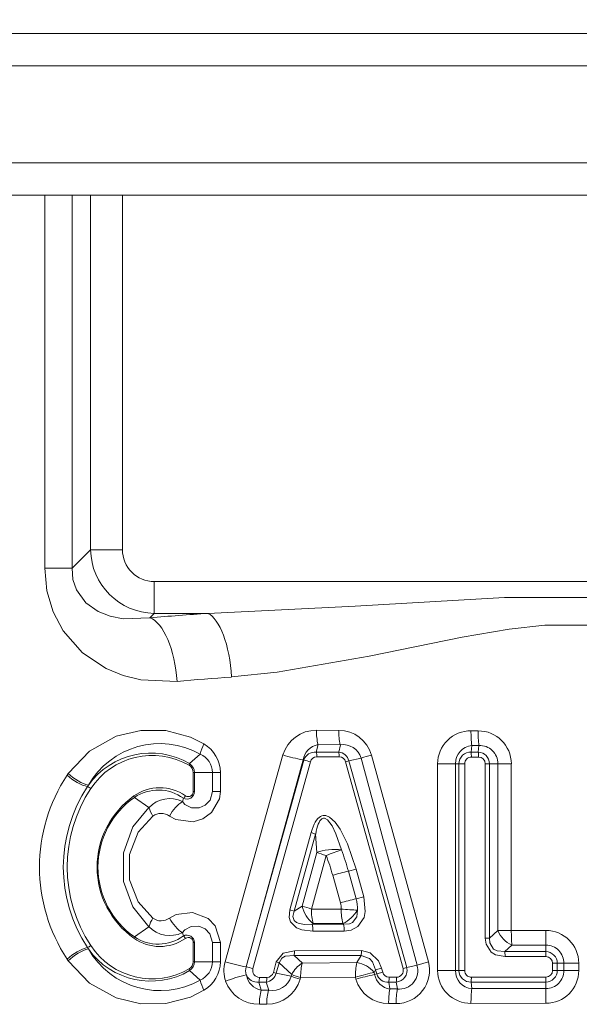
# Model space of a CAD drawing. Header units: centimetres. Extents: x -122 to 72759, y 3298 to 43172.
# Tile 223 of 243: x 31924.656 to 31925.502, y 17184.223 to 17185.712. Entities that reach past the tile are written whole.
import ezdxf

# ---------------------------------------------------------------- set-up
doc = ezdxf.new("R2010")
doc.units = ezdxf.units.CM
doc.header["$MEASUREMENT"] = 0
doc.linetypes.add('DASHSPACE', pattern=[30, 12, -18])
doc.layers.get('0').update_dxf_attribs({"lineweight": 5})

# ---------------------------------------------------------------- blocks, each defined once
blk = doc.blocks.new('G$C87052DC9')
at = {"color": 7, "linetype": 'DASHSPACE', "lineweight": 13, "ltscale": 0.255964}
blk.add_line((-40.038, -42.6177), (-29.7995, -42.6177), dxfattribs=at)
at = {"color": 7, "lineweight": 13}
for p, q in [((-30.3136, -42.6715), (-38.6875, -42.6715)), ((-30.1886, -42.7965), (-38.8125, -42.7965)), ((-30.1886, -43.1715), (-38.8125, -43.1715)), ((-30.3136, -43.2965), (-38.6875, -43.2965)), ((-36.5708, -44.7403), (-36.5708, -43.2965)), ((-36.465, -44.7403), (-36.465, -43.2965)), ((-36.3932, -43.2965), (-36.3932, -44.6685)), ((-36.2701, -43.2965), (-36.2701, -44.6685)), ((-36.3932, -44.6685), (-36.465, -44.7403)), ((-36.2701, -44.6685), (-36.3932, -44.6685)), ((-36.465, -44.7403), (-36.5708, -44.7403)), ((-32.853, -44.7916), (-36.147, -44.7916)), ((-36.147, -44.7916), (-36.147, -44.9147)), ((-36.147, -44.9147), (-36.164, -44.9317)), ((-35.939, -44.9147), (-36.147, -44.9147)), ((-35.4328, -45.3675), (-35.5192, -45.367)), ((-34.8932, -45.3691), (-34.9211, -45.3691)), ((-35.52, -45.4515), (-35.5127, -45.4227)), ((-35.4267, -45.4235), (-35.5127, -45.4227)), ((-35.4331, -45.4515), (-35.4267, -45.4235)), ((-34.9207, -45.4515), (-34.9182, -45.4263)), ((-34.8905, -45.4263), (-34.9182, -45.4263)), ((-34.8928, -45.4515), (-34.8905, -45.4264)), ((-36.0098, -45.4961), (-35.969, -45.4595)), ((-35.836, -46.1313), (-35.6486, -45.4626)), ((-35.7549, -46.1512), (-35.5711, -45.4818)), ((-35.568, -45.4829), (-35.7549, -46.1512)), ((-35.568, -45.4829), (-35.5711, -45.4818)), ((-35.52, -45.4515), (-35.4331, -45.4515)), ((-35.5177, -45.4701), (-35.431, -45.4702)), ((-35.3936, -45.4853), (-35.4061, -45.4894)), ((-35.3936, -45.4853), (-35.3462, -45.475)), ((-35.17, -46.2851), (-35.3936, -45.4853)), ((-35.3462, -45.475), (-35.13, -46.2758)), ((-35.3065, -45.4628), (-35.086, -46.2627)), ((-34.9207, -45.4515), (-34.8928, -45.4515)), ((-34.9197, -45.4705), (-34.8918, -45.4706)), ((-35.5427, -45.4893), (-35.765, -46.2892)), ((-35.184, -46.2894), (-35.4061, -45.4894)), ((-35.0502, -45.4965), (-35.0502, -46.2965)), ((-34.9816, -45.4965), (-35.0502, -45.4965)), ((-34.9816, -45.4965), (-34.9816, -46.2965)), ((-34.9677, -45.4965), (-34.9816, -45.4965)), ((-34.9677, -46.2965), (-34.9677, -45.4965)), ((-34.9677, -45.4965), (-34.9455, -45.4965)), ((-34.9455, -46.2965), (-34.9455, -45.4965)), ((-34.8494, -45.4965), (-34.8661, -45.4965)), ((-34.8661, -46.1717), (-34.8661, -45.4965)), ((-34.8494, -45.4965), (-34.817, -45.4965)), ((-34.8494, -46.1717), (-34.8494, -45.4965)), ((-34.817, -45.4965), (-34.765, -45.4965)), ((-34.817, -45.4965), (-34.817, -46.1414)), ((-34.765, -45.4965), (-34.765, -46.1414)), ((-36.4797, -45.5342), (-36.4843, -45.5409)), ((-35.9913, -45.5305), (-35.996, -45.5305)), ((-35.996, -45.6044), (-35.996, -45.5305)), ((-35.9913, -45.5305), (-35.9218, -45.5305)), ((-35.9913, -45.6044), (-35.9913, -45.5305)), ((-35.9218, -45.5305), (-35.891, -45.5305)), ((-35.9218, -45.5305), (-35.9218, -45.6044)), ((-35.891, -45.5305), (-35.891, -45.6044)), ((-36.4019, -45.5798), (-36.4055, -45.5852)), ((-36.2234, -45.6269), (-36.2256, -45.6213)), ((-36.2234, -45.6269), (-36.1672, -45.6657)), ((-36.0341, -45.6299), (-36.0381, -45.6429)), ((-35.9913, -45.6044), (-35.996, -45.6044)), ((-35.891, -45.6044), (-35.9218, -45.6044)), ((-35.5396, -45.7627), (-35.6223, -46.0615)), ((-35.5222, -45.7686), (-35.6058, -46.0671)), ((-35.5222, -45.7686), (-35.5396, -45.7627)), ((-35.5222, -45.7686), (-35.5177, -45.84)), ((-35.5177, -45.84), (-35.5739, -46.0472)), ((-35.4815, -45.8516), (-35.5388, -46.0586)), ((-35.3954, -45.9123), (-35.3658, -45.9044)), ((-35.3362, -46.0113), (-35.3658, -45.9044)), ((-35.4265, -46.0349), (-35.4563, -45.928)), ((-35.3657, -46.0192), (-35.3954, -45.9123)), ((-35.3657, -46.0192), (-35.3362, -46.0113)), ((-35.5739, -46.0472), (-35.6058, -46.0671)), ((-35.5388, -46.0586), (-35.4233, -46.0589)), ((-35.6058, -46.0671), (-35.6223, -46.0615)), ((-36.2234, -46.166), (-36.1672, -46.1273)), ((-35.836, -46.1313), (-35.8727, -46.2625)), ((-35.5319, -46.1143), (-35.5363, -46.1169)), ((-35.5363, -46.1169), (-35.4148, -46.1169)), ((-35.5319, -46.1143), (-35.4171, -46.1149)), ((-35.4148, -46.1169), (-35.4171, -46.1149)), ((-36.2234, -46.166), (-36.2256, -46.1716)), ((-36.0341, -46.163), (-36.0381, -46.1502)), ((-35.7549, -46.1512), (-35.7915, -46.2825)), ((-35.5328, -46.1447), (-35.4117, -46.1449)), ((-34.8494, -46.1717), (-34.8661, -46.1717)), ((-34.8494, -46.1717), (-34.817, -46.1414)), ((-34.817, -46.1414), (-34.765, -46.1414)), ((-34.6318, -46.1415), (-34.765, -46.1414)), ((-36.4055, -46.2077), (-36.4019, -46.2131)), ((-35.996, -46.2624), (-35.996, -46.1886)), ((-35.9913, -46.1886), (-35.996, -46.1886)), ((-35.9913, -46.2624), (-35.9913, -46.1886)), ((-35.9218, -46.1886), (-35.891, -46.1886)), ((-35.9218, -46.1886), (-35.9218, -46.2624)), ((-35.891, -46.1886), (-35.891, -46.2624)), ((-34.79, -46.2235), (-34.7631, -46.1987)), ((-34.6309, -46.1989), (-34.7631, -46.1987)), ((-34.6316, -46.2235), (-34.6309, -46.1989)), ((-35.606, -46.2385), (-35.3466, -46.2385)), ((-35.606, -46.2385), (-35.5737, -46.2679)), ((-35.6035, -46.22), (-35.3446, -46.2197)), ((-35.3627, -46.266), (-35.3466, -46.2385)), ((-34.79, -46.2235), (-34.6316, -46.2235)), ((-34.79, -46.2235), (-34.7893, -46.2427)), ((-34.7893, -46.2427), (-34.6313, -46.2427)), ((-34.6316, -46.2235), (-34.6313, -46.2427)), ((-36.4843, -46.2521), (-36.4797, -46.2587)), ((-35.9913, -46.2624), (-35.996, -46.2624)), ((-35.9913, -46.2624), (-35.9218, -46.2624)), ((-35.9218, -46.2624), (-35.891, -46.2624)), ((-35.6747, -46.2631), (-35.686, -46.3037)), ((-35.664, -46.2668), (-35.6754, -46.3074)), ((-35.664, -46.2668), (-35.6747, -46.2631)), ((-35.664, -46.2668), (-35.615, -46.3122)), ((-35.3627, -46.266), (-35.5737, -46.2679)), ((-35.17, -46.2851), (-35.184, -46.2894)), ((-35.17, -46.2851), (-35.13, -46.2758)), ((-35.086, -46.2627), (-35.13, -46.2758)), ((-34.5871, -46.2685), (-34.6055, -46.2685)), ((-34.6055, -46.2685), (-34.6055, -46.2965)), ((-34.5871, -46.2685), (-34.5613, -46.2685)), ((-34.5871, -46.2685), (-34.5871, -46.2965)), ((-34.5613, -46.2685), (-34.5039, -46.2685)), ((-34.5613, -46.2965), (-34.5613, -46.2685)), ((-34.5039, -46.2965), (-34.5039, -46.2685)), ((-36.0098, -46.2968), (-35.969, -46.3334)), ((-35.711, -46.3231), (-35.7399, -46.3232)), ((-35.6754, -46.3074), (-35.686, -46.3037)), ((-35.6754, -46.3074), (-35.6168, -46.3189)), ((-35.6168, -46.3189), (-35.615, -46.3122)), ((-35.5824, -46.33), (-35.5806, -46.3233)), ((-35.3684, -46.3223), (-35.5806, -46.3233)), ((-35.3684, -46.3223), (-35.3661, -46.3304)), ((-35.2962, -46.3041), (-35.2904, -46.294)), ((-35.2962, -46.3041), (-35.294, -46.3122)), ((-35.2861, -46.3096), (-35.294, -46.3122)), ((-35.2904, -46.294), (-35.267, -46.2879)), ((-35.2861, -46.3096), (-35.2904, -46.294)), ((-35.2861, -46.3096), (-35.2626, -46.3035)), ((-35.2626, -46.3035), (-35.267, -46.2879)), ((-35.2089, -46.3226), (-35.2377, -46.3226)), ((-34.9816, -46.2965), (-35.0502, -46.2965)), ((-34.9677, -46.2965), (-34.9816, -46.2965)), ((-34.9677, -46.2965), (-34.9455, -46.2965)), ((-34.6313, -46.3223), (-34.9197, -46.3224)), ((-34.6316, -46.3415), (-34.6313, -46.3223)), ((-34.5871, -46.2965), (-34.6055, -46.2965)), ((-34.5871, -46.2965), (-34.5613, -46.2965)), ((-34.5613, -46.2965), (-34.5039, -46.2965)), ((-35.7426, -46.3414), (-35.7325, -46.3727)), ((-35.7136, -46.3414), (-35.7426, -46.3414)), ((-35.7136, -46.3414), (-35.704, -46.3723)), ((-35.2395, -46.3414), (-35.2347, -46.3681)), ((-35.2105, -46.3414), (-35.2395, -46.3414)), ((-35.2105, -46.3414), (-35.206, -46.368)), ((-34.9207, -46.3415), (-34.9182, -46.3667)), ((-34.6316, -46.3415), (-34.9207, -46.3415)), ((-34.6316, -46.3415), (-34.6309, -46.3661)), ((-35.7325, -46.3727), (-35.704, -46.3723)), ((-35.2347, -46.3681), (-35.206, -46.368)), ((-34.9182, -46.3667), (-34.6309, -46.3661)), ((-35.7401, -46.4274), (-35.7114, -46.4271)), ((-35.2397, -46.4247), (-35.2108, -46.4246)), ((-34.9211, -46.4239), (-34.6318, -46.4235))]:
    blk.add_line(p, q, dxfattribs=at)
for points in [[(-36.0584, -45.1779), (-36.1992, -45.1719), (-36.2674, -45.1547), (-36.3328, -45.1277), (-36.4242, -45.0669), (-36.4996, -44.9817), (-36.5384, -44.9087), (-36.5625, -44.8274), (-36.5708, -44.7403)], [(-36.164, -44.9317), (-36.2675, -44.9353), (-36.317, -44.9258), (-36.3633, -44.9077), (-36.4119, -44.8735), (-36.4478, -44.8243), (-36.4614, -44.7839), (-36.465, -44.7403)], [(-33.061, -44.9147), (-33.2499, -44.9084), (-33.629, -44.8876), (-34.2057, -44.8531), (-34.7911, -44.8529), (-35.3694, -44.8875), (-35.939, -44.9147)], [(-33.1523, -45.1609), (-33.3293, -45.1419), (-33.6839, -45.0798), (-34.0438, -45.0066), (-34.2244, -44.9761), (-34.3624, -44.9606), (-34.6358, -44.9605), (-34.7738, -44.9758), (-34.9549, -45.0063), (-35.3153, -45.0797), (-35.6706, -45.1419), (-35.8477, -45.1609)], [(-36.4797, -45.5342), (-36.397, -45.4475), (-36.294, -45.3901), (-36.1993, -45.3673), (-36.1018, -45.3684), (-36.0068, -45.3939), (-35.9546, -45.4201)], [(-35.891, -45.6044), (-35.8945, -45.632), (-35.9252, -45.6858), (-35.9584, -45.7093), (-35.9966, -45.7208), (-36.063, -45.7127), (-36.0881, -45.6993)], [(-35.9218, -45.6044), (-35.9308, -45.6371), (-35.9493, -45.6571), (-35.9729, -45.6675), (-36.0032, -45.6671), (-36.0281, -45.6542), (-36.0381, -45.6429)], [(-36.1672, -46.1273), (-36.2301, -46.0505), (-36.2653, -45.9516), (-36.2654, -45.8418), (-36.2295, -45.7413), (-36.1672, -45.6657)], [(-36.1522, -46.0937), (-36.209, -46.0313), (-36.242, -45.9454), (-36.2421, -45.8481), (-36.2085, -45.7608), (-36.1522, -45.6992)], [(-35.4848, -45.7079), (-35.4759, -45.7134), (-35.4586, -45.7364), (-35.4439, -45.7672), (-35.4225, -45.8301)], [(-35.4825, -45.6972), (-35.468, -45.7031), (-35.4468, -45.7221), (-35.4274, -45.7493), (-35.3991, -45.8063), (-35.3658, -45.9044)], [(-35.4117, -46.1449), (-35.3845, -46.141), (-35.3584, -46.1268), (-35.3351, -46.0916), (-35.3303, -46.0684), (-35.3362, -46.0113)], [(-35.891, -46.1886), (-35.9112, -46.1239), (-35.9386, -46.0956), (-35.9989, -46.0718), (-36.0621, -46.0799), (-36.0882, -46.0937)], [(-35.6223, -46.0615), (-35.6248, -46.092), (-35.6196, -46.1083), (-35.5965, -46.1311), (-35.5755, -46.1395), (-35.5328, -46.1447)], [(-35.6058, -46.0671), (-35.6106, -46.0871), (-35.6059, -46.1029), (-35.5964, -46.1111), (-35.5863, -46.1153), (-35.5647, -46.1185), (-35.5363, -46.1169)], [(-35.4148, -46.1169), (-35.3909, -46.1159), (-35.3795, -46.1111), (-35.3627, -46.0889), (-35.3605, -46.063)], [(-35.9218, -46.1886), (-35.9313, -46.1551), (-35.9501, -46.1353), (-35.9739, -46.1252), (-36.0037, -46.126), (-36.0283, -46.1389), (-36.0326, -46.1429), (-36.0355, -46.1464), (-36.0381, -46.1502)], [(-34.7893, -46.2427), (-34.8261, -46.2358), (-34.843, -46.2256), (-34.863, -46.1945), (-34.8661, -46.1717)], [(-34.79, -46.2235), (-34.8203, -46.2208), (-34.834, -46.2137), (-34.8485, -46.19), (-34.8494, -46.1717)], [(-35.6747, -46.2631), (-35.6475, -46.2296), (-35.6035, -46.22)], [(-35.664, -46.2668), (-35.6529, -46.2482), (-35.6406, -46.2414), (-35.606, -46.2385)], [(-35.3466, -46.2385), (-35.3136, -46.2495), (-35.3023, -46.2625), (-35.2904, -46.294)], [(-35.3446, -46.2197), (-35.3109, -46.2281), (-35.2789, -46.2596), (-35.267, -46.2879)], [(-36.4797, -46.2587), (-36.397, -46.3455), (-36.294, -46.4028), (-36.1993, -46.4256), (-36.1018, -46.4245), (-36.0068, -46.3991), (-35.9546, -46.3729)]]:
    blk.add_lwpolyline(points, dxfattribs=at)
for centre, radius, start, end in [((-36.1433, -44.6648), 0.2499, 180.8453, 269.1547), ((-36.1478, -44.6693), 0.1222, 179.6145, 270.3855), ((-34.7335, -62.3502), 17.4771, 93.95513, 94.69486), ((-34.7177, -60.4656), 15.3463, 94.22243, 95.01169), ((-35.5212, -45.5002), 0.133, 89.1761, 163.5709), ((-35.3161, -45.3722), 0.2031, 178.5519, 194.4154), ((-35.4323, -45.4985), 0.1309, 15.8304, 90.1974), ((-35.2127, -45.3727), 0.2201, 178.6391, 193.3439), ((-34.9221, -45.4974), 0.1282, 89.5551, 179.5868), ((-34.4511, -45.3747), 0.47, 179.3106, 186.2941), ((-34.3905, -45.3748), 0.5027, 179.3542, 185.8855), ((-34.8927, -45.4971), 0.1278, 0.2673, 90.208), ((-36.1248, -45.737), 0.3183, 60.6904, 150.4404), ((-35.8273, -45.4894), 0.1449, 151.4094, 168.0783), ((-36.02, -45.5314), 0.129, 0.3816, 59.5849), ((-35.5009, -45.4926), 0.0709, 99.5928, 171.2295), ((-35.4161, -45.4952), 0.0726, 16.171, 98.4121), ((-34.912, -45.4953), 0.0694, 95.145, 180.9703), ((-34.8866, -45.4955), 0.0694, 359.2, 93.2282), ((-36.1602, -45.7521), 0.2968, 59.5748, 144.5243), ((-36.1547, -45.7489), 0.2846, 59.8887, 146.6928), ((-35.9989, -45.5306), 0.0771, 0.0213, 67.1859), ((-35.4389, -44.787), 0.7073, 252.7533, 259.2252), ((-35.5249, -45.4965), 0.0452, 83.8634, 162.5335), ((-35.6172, -45.7285), 0.2505, 72.7026, 78.6616), ((-35.5176, -45.4961), 0.026, 90.2946, 164.9279), ((-35.5845, -45.4687), 0.0668, 358.7779, 14.8767), ((-35.4375, -45.4966), 0.0453, 14.4807, 84.5255), ((-35.5034, -45.4687), 0.0723, 358.8354, 13.7562), ((-35.4312, -45.4962), 0.026, 15.1768, 89.6196), ((-35.0959, -46.2212), 0.7871, 105.5225, 108.5488), ((-34.9226, -45.4965), 0.0451, 87.5399, 179.9436), ((-34.9196, -45.4964), 0.0258, 90.1701, 180.206), ((-35.0742, -45.4689), 0.1545, 359.3832, 6.4659), ((-34.8945, -45.4965), 0.0451, 0.0606, 87.8307), ((-35.0571, -45.4689), 0.1652, 359.4211, 6.0452), ((-34.8919, -45.4964), 0.0259, 359.8348, 89.8061), ((-36.0323, -45.4924), 0.0228, 333.2689, 350.684), ((-36.0282, -45.5304), 0.0321, 359.8579, 59.7072), ((-36.0326, -45.5306), 0.0413, 0.0816, 56.5148), ((-35.943, -45.8965), 0.6477, 146.6947, 213.3053), ((-35.9323, -45.8965), 0.5664, 146.6661, 213.3339), ((-35.931, -45.8965), 0.5527, 146.6443, 213.3557), ((-36.4154, -45.6173), 0.0336, 47.2057, 72.9703), ((-36.1252, -45.7633), 0.1739, 55.1774, 125.2764), ((-36.1309, -45.7628), 0.1644, 53.9198, 124.2435), ((-36.0312, -45.8965), 0.3369, 125.2354, 234.7646), ((-36.0369, -45.8965), 0.3278, 124.6867, 235.3133), ((-36.0871, -45.742), 0.1105, 63.7077, 136.413), ((-36.0204, -45.6042), 0.0291, 242.069, 359.6116), ((-36.0516, -45.6066), 0.0292, 306.8337, 331.518), ((-36.0152, -45.6048), 0.0191, 235.8614, 1.2019), ((-36.0417, -45.6291), 0.1308, 196.2509, 212.4133), ((-36.1204, -45.7416), 0.0531, 52.6886, 126.8252), ((-35.4885, -45.7263), 0.0297, 78.3242, 119.368), ((-35.4898, -45.7213), 0.0143, 69.5242, 128.1063), ((-36.2132, -46.1357), 0.8477, 15.2828, 21.1335), ((-36.217, -46.1363), 0.7887, 15.3124, 21.1622), ((-35.186, -46.8457), 0.9566, 102.6458, 106.4135), ((-35.1493, -46.9797), 0.9846, 102.6972, 106.3521), ((-35.4915, -46.0565), 0.1311, 357.1863, 16.5546), ((-35.4659, -46.0263), 0.1101, 190.9746, 233.0932), ((-35.3826, -45.5168), 0.5639, 250.1714, 253.9155), ((-35.498, -46.0569), 0.0747, 358.4993, 17.1206), ((-36.0417, -46.1639), 0.1308, 147.5867, 163.7491), ((-36.1204, -46.0513), 0.0531, 233.1755, 307.2461), ((-35.2025, -46.0635), 0.2208, 178.8058, 193.4766), ((-35.4774, -45.9932), 0.136, 296.3655, 329.1595), ((-36.0871, -46.051), 0.1105, 223.587, 296.2923), ((-35.6317, -46.1426), 0.0989, 358.7388, 15.0347), ((-35.5223, -46.1427), 0.1106, 358.8234, 13.4733), ((-36.1252, -46.0297), 0.1739, 234.7236, 304.8226), ((-36.1309, -46.0301), 0.1644, 235.7565, 306.0802), ((-36.0204, -46.1888), 0.0291, 0.3894, 117.9315), ((-36.0515, -46.1863), 0.0292, 28.4791, 53.2036), ((-36.0152, -46.1881), 0.0191, 358.9566, 124.1965), ((-34.7154, -46.0998), 0.1099, 202.2345, 244.2351), ((-34.0224, -46.1471), 0.7426, 179.5583, 183.9861), ((-33.1429, -46.1472), 1.4889, 179.7786, 181.989), ((-34.6313, -46.2691), 0.1275, 0.2385, 90.2117), ((-36.4154, -46.1757), 0.0336, 287.0297, 312.7943), ((-36.1547, -46.0441), 0.2846, 213.3078, 300.1108), ((-34.6302, -46.2676), 0.0688, 359.2088, 90.5667), ((-36.1602, -46.0409), 0.2968, 215.4757, 300.4252), ((-36.1248, -46.056), 0.3183, 209.5627, 299.3082), ((-35.6657, -46.2214), 0.0622, 344.0597, 1.267), ((-35.4237, -46.2213), 0.0791, 347.4002, 1.096), ((-34.6321, -46.2686), 0.045, 0.0581, 89.3238), ((-34.6313, -46.2685), 0.0258, 359.8765, 89.8751), ((-36.0282, -46.2625), 0.0321, 300.2929, 0.1421), ((-36.0326, -46.2624), 0.0413, 303.4851, 359.9184), ((-35.9989, -46.2624), 0.0771, 292.8143, 359.9786), ((-36.02, -46.2616), 0.129, 300.4154, 359.6184), ((-35.7513, -46.2965), 0.1261, 164.3672, 199.3072), ((-35.6896, -45.6984), 0.593, 252.0094, 260.1029), ((-35.7409, -46.2965), 0.0525, 164.5491, 199.1023), ((-35.8291, -46.4865), 0.2075, 71.9946, 79.5475), ((-35.5221, -46.3574), 0.1033, 120.0161, 154.1034), ((-35.1334, -46.3169), 0.235, 167.4823, 181.2916), ((-35.38, -46.3734), 0.1088, 39.5907, 80.8164), ((-35.2098, -46.296), 0.1284, 269.5683, 15.0408), ((-35.2137, -46.2964), 0.0451, 274.0193, 14.5776), ((-35.1986, -46.297), 0.0716, 264.0151, 17.2112), ((-36.0323, -46.3005), 0.0228, 9.3161, 26.7311), ((-35.6882, -46.7848), 0.4822, 102.2508, 112.1857), ((-35.7486, -46.2966), 0.0452, 202.1752, 277.6918), ((-35.7195, -46.3019), 0.0719, 189.3731, 259.6287), ((-35.7394, -46.2967), 0.0266, 163.6067, 268.9488), ((-35.7962, -46.3244), 0.0563, 342.4713, 1.3135), ((-35.7195, -46.2962), 0.0455, 277.3731, 345.7595), ((-35.7684, -46.3244), 0.0574, 342.7963, 1.3062), ((-35.7113, -46.297), 0.0262, 270.6006, 345.0195), ((-35.6901, -46.2971), 0.0765, 259.5776, 343.4467), ((-35.4324, -45.8046), 0.5464, 250.2769, 254.0631), ((-35.4303, -45.7968), 0.5476, 250.2838, 254.0657), ((-35.1015, -47.2248), 0.9327, 101.9123, 106.4826), ((-35.2254, -46.299), 0.0698, 190.8981, 262.2995), ((-35.2429, -46.2964), 0.0451, 196.9441, 274.3418), ((-35.2377, -46.2967), 0.0259, 195.2406, 269.8329), ((-35.3275, -46.3242), 0.0897, 348.8797, 0.9962), ((-35.302, -46.3241), 0.0931, 349.2881, 0.9665), ((-35.2091, -46.2965), 0.0261, 270.4669, 15.8128), ((-34.9221, -46.2956), 0.1282, 180.4133, 270.4449), ((-34.912, -46.2977), 0.0694, 179.0277, 264.8534), ((-34.9226, -46.2964), 0.0451, 180.0564, 272.4601), ((-34.9196, -46.2966), 0.0258, 179.7943, 269.8297), ((-35.0742, -46.3241), 0.1545, 353.5341, 0.6168), ((-34.6313, -46.2959), 0.1275, 269.7884, 359.7618), ((-34.6321, -46.2964), 0.045, 270.6763, 359.9419), ((-34.6313, -46.2965), 0.0258, 270.125, 0.1234), ((-34.6302, -46.2974), 0.0688, 269.4333, 0.7912), ((-35.8273, -46.3035), 0.1449, 191.9222, 208.591), ((-35.7426, -46.2908), 0.1364, 200.3583, 271.0569), ((-35.7107, -46.2934), 0.1336, 269.6969, 344.0647), ((-35.2409, -46.2941), 0.1305, 196.1392, 270.5294), ((-35.5688, -46.4225), 0.1712, 163.0738, 181.6321), ((-35.5368, -46.4222), 0.1746, 163.3789, 181.6111), ((-34.9668, -46.4193), 0.2729, 169.1948, 181.1385), ((-34.9274, -46.4191), 0.2834, 169.5891, 181.1014), ((-34.4511, -46.4182), 0.47, 173.7059, 180.6894), ((-33.1429, -46.4178), 1.4889, 178.0113, 180.2217)]:
    blk.add_arc(centre, radius, start, end, dxfattribs=at)
for centre, major_axis, ratio, start_param, end_param in [((-35.939, -45.1609), (-0.0173, 0.2494), 0.364712, 4.687145, 6.095593), ((-36.164, -45.1779), (-0.0205, 0.2492), 0.421442, 4.677751, 6.090512), ((-36.4439, -45.5409), (-0.0629, 0.0408), 0.328438, 1.102599, 2.420651), ((-36.4395, -45.5342), (-0.062, 0.0422), 0.337182, 1.110993, 2.428789), ((-36.0558, -45.6993), (0.0432, 0.0613), 0.363433, 0.721951, 1.821467), ((-35.4298, -46.1153), (-0.0631, 0.4184), 0.261673, 0.095618, 0.530255), ((-35.441, -46.1153), (-0.0505, 0.4083), 0.181334, 0.099697, 0.53404), ((-35.4614, -45.8516), (-0.0749, -0.0047), 0.299992, 4.146356, 5.543815), ((-35.4614, -45.8516), (-0.07, -0.027), 0.099599, 4.084354, 4.965114), ((-35.4614, -45.8516), (0.0724, -0.0196), 0.072633, 3.841949, 4.450766), ((-35.5176, -46.0586), (0.0002, 0.075), 0.28364, 1.571415, 2.406957), ((-36.0558, -46.0936), (-0.0432, 0.0613), 0.365143, 1.320371, 2.41939), ((-35.4044, -46.0589), (-0.0748, 0.0052), 0.017941, 1.31656, 2.198928), ((-36.4439, -46.2521), (-0.0629, -0.0408), 0.328437, 3.862535, 5.180586), ((-36.4395, -46.2587), (-0.062, -0.0422), 0.337182, 3.854397, 5.172192), ((-35.5586, -46.3233), (-0.0005, 0.075), 0.293041, 0.737314, 1.569001), ((-35.3507, -46.3223), (0.0723, 0.0198), 0.063974, 0.699855, 1.799905)]:
    blk.add_ellipse(centre, major_axis=major_axis, ratio=ratio, start_param=start_param, end_param=end_param, dxfattribs=at)

msp = doc.modelspace()

# ---------------------------------------------------------------- block references
at = {"xscale": 0.3907495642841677, "yscale": 0.3907495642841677, "zscale": 0.3907495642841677}
msp.add_blockref('G$C87052DC9', (31938.98374, 17202.36486), dxfattribs=at)

doc.saveas('drawing.dxf')
